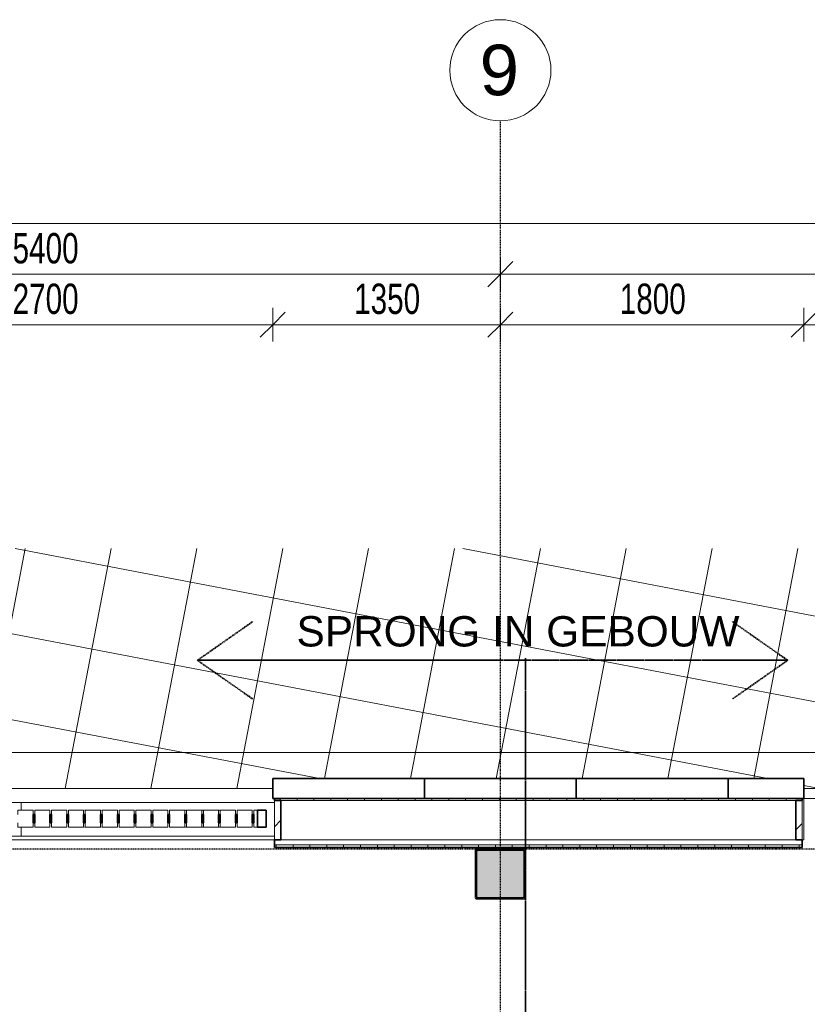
# Model space of a CAD drawing. Header units: millimetres. Extents: x -80560 to 110805, y -11020 to 52719.
# Tile 139 of 152: x 80645 to 85315, y 46877 to 52719. Entities that reach past the tile are written whole.
import ezdxf

# ---------------------------------------------------------------- set-up
doc = ezdxf.new("R2010")
doc.units = ezdxf.units.MM
for name, pattern in [('CENTER2', [20, 8, -4, 4, -4]), ('DASHED2', [6, 4, -2]), ('DASHED2-1', [3, 2, -1])]:
    doc.linetypes.add(name, pattern=pattern)
for name, color, linetype, lineweight in [('A-ANNO-DIMS', 211, 'Continuous', 9), ('A-ANNO-DIMS-100', 211, 'Continuous', 9), ('A-DETL', 90, 'Continuous', 18), ('A-FLOR', 192, 'Continuous', 18), ('A-FLOR-OVHD', 1, 'DASHED2-1', 18), ('A-FLOR-PATT', 8, 'Continuous', 18), ('A-GENM', 13, 'Continuous', 18), ('A-GLAZ-CWMG', 51, 'Continuous', 18), ('A-WALL', 113, 'Continuous', 35), ('A-WALL-PATT', 111, 'Continuous', 35), ('G-ANNO-TEXT', 231, 'Continuous', 9), ('S-COLS', 52, 'Continuous', 18), ('S-GRID', 1, 'Continuous', 9), ('S-GRID-IDEN', 1, 'Continuous', 9)]:
    doc.layers.add(name, color=color, linetype=linetype, lineweight=lineweight)
doc.styles.add('Arial', font='arial.ttf', dxfattribs={"height": 180})
doc.styles.add('Arial_5', font='arial.ttf', dxfattribs={"height": 300})
doc.styles.add('Arial_6', font='arial.ttf', dxfattribs={"width": 0.7, "height": 180})
doc.dimstyles.new('n3o_1_8', dxfattribs={"dimscale": 304.8, "dimtxt": 183.646692, "dimasz": 0.492126, "dimexe": 0.246063, "dimexo": 0.0625, "dimgap": 0.032808, "dimtad": 1, "dimdec": 0, "dimdsep": 46, "dimtxsty": 'Arial_6', "dimblk1": 'OBLIQUE', "dimblk2": 'OBLIQUE', "dimsah": 1, "dimcen": 0.09, "dimdle": 0.246063, "dimazin": 0, "dimtfac": 1, "dimtdec": 4, "dimtix": 1, "dimtmove": 0, "dimatfit": 3, "dimfxl": 0.246063, "dimfxlon": 1, "dimtvp": 1, "dimtolj": 1, "dimtzin": 0, "dimarcsym": 2})
doc.dimstyles.new('n3o_1_8_0_decimalen', dxfattribs={"dimscale": 304.8, "dimtxt": 183.646692, "dimasz": 0.492126, "dimexe": 0.328084, "dimexo": 0.0625, "dimgap": 0.032808, "dimtad": 1, "dimdec": 0, "dimdsep": 46, "dimtxsty": 'Arial_6', "dimblk1": 'OBLIQUE', "dimblk2": 'OBLIQUE', "dimsah": 1, "dimcen": 0.09, "dimdle": 0.328084, "dimazin": 0, "dimtfac": 1, "dimtdec": 4, "dimtix": 1, "dimtmove": 0, "dimatfit": 3, "dimfxl": 0.328084, "dimfxlon": 1, "dimtvp": 1, "dimtolj": 1, "dimtzin": 0, "dimarcsym": 2})
pattern_1 = [(45, (0, 0), (-141.42136, 141.42136), [])]

# ---------------------------------------------------------------- blocks, each defined once
blk = doc.blocks.new('Leonardo College_EHA_1489_R18_CF_situatie_2020_rvt-1-DO_00 begane grond')
at = {"layer": 'A-FLOR-PATT', "lineweight": 9}
h = blk.add_hatch(dxfattribs=at)
h.set_pattern_fill('FP_25', color=43, style=0, pattern_type=2)
h.set_pattern_definition([(169.149, (24084.14, 38525.2), (-94.128, -491.06), []), (259.149, (24084.14, 38525.2), (491.06, -94.128), [])])
h.paths.add_polyline_path([(14151.7, 9821), (14151.7, 34634), (13184, 34634), (13184, 34771), (12951.7, 34771), (12951.7, 48157), (13184, 48157), (13184, 48216), (18550, 48216), (18550, 48157), (19450, 48157), (19450, 48216), (19700, 48216), (19700, 48157), (20600, 48157), (20600, 48216), (21650, 48216), (21650, 48157), (22550, 48157), (22550, 48216), (23000, 48216), (23000, 48157), (24100, 48157), (24100, 48216), (26625, 48216), (26625, 48202), (26650, 48201.5), (26650, 48157), (28000, 48157), (28000, 48202), (28025, 48202), (28025, 48216), (29775, 48216), (29775, 48202), (29800, 48201), (29800, 48157), (29805, 48157), (29805, 48201), (29825, 48201), (29825, 48166.5), (31125, 48166.5), (31125, 48201), (31145, 48201), (31145, 48157), (31150, 48157), (31150, 48202), (31175, 48202), (31175, 48216), (32800, 48216), (32800, 48157), (33630.7, 48157), (33630.7, 49580.6), (7590.2, 49580.6), (7590.2, 9821), (12289, 9821)], flags=0)
h.paths.add_polyline_path([(10632.4, 32055), (10632.4, 32075), (10622.4, 32075), (10622.4, 32055), (10282.4, 32055), (10282.4, 32075), (10272.4, 32075), (10272.4, 32055), (9932.4, 32055), (9932.4, 32075), (9922.4, 32075), (9922.4, 32055), (9582.4, 32055), (9582.4, 32075), (9572.4, 32075), (9572.4, 32055), (9232.4, 32055), (9232.4, 32075), (9222.4, 32075), (9222.4, 32055), (8882.4, 32055), (8882.4, 32075), (8877.4, 32075), (8877.4, 32655), (10977.4, 32655), (10977.4, 32075), (10972.4, 32075), (10972.4, 32055)], flags=0)
h.paths.add_polyline_path([(67959.7, 48157), (67959.7, 49580.6), (48811.5, 49580.6), (48807.2, 48216), (49300, 48216), (49300, 48157), (51100, 48157), (51100, 48216), (54550, 48216), (54550, 48157), (57250, 48157), (57250, 48216), (60400, 48216), (60400, 48157), (62200, 48157), (62200, 48216), (64450, 48216), (64450, 48157), (67499.3, 48157)], flags=0)
h.paths.add_polyline_path([(27719, 48165.9), (27719, 48210.9), (27991, 48210.9), (27991, 48165.9), (27853.6, 48165.9)], flags=0)
h.paths.add_polyline_path([(27266.3, 48165.9), (26659, 48165.9), (26659, 48210.9), (27711, 48210.9), (27711, 48165.9), (27559.9, 48165.9)], flags=0)
h.paths.add_polyline_path([(31120.2, 48171), (29829, 48171), (29829, 48201), (31120.2, 48201)], flags=0)
at = {"layer": 'A-FLOR', "color": 7}
for p, q in [((54550, 48157), (57250, 48157)), ((60400, 48157), (62200, 48157))]:
    blk.add_line(p, q, dxfattribs=at)
blk = doc.blocks.new('NLRS_28_SCO_UN_staalkolom koker betongevuld_gen_CGA - kolom A-V207-DO_00 begane grond')
at = {"layer": 'S-COLS', "lineweight": 5}
h = blk.add_hatch(dxfattribs=at)
h.set_pattern_fill('FP_166', color=256, style=0, pattern_type=2)
h.set_pattern_definition([(45, (-58600, -47650), (-99.99975, 99.99975), []), (45, (-58515, -47650), (-99.99975, 99.99975), []), (45, (-58510, -47650), (-99.99975, 99.99975), []), (45, (-58505, -47650), (-99.99975, 99.99975), []), (45, (-58500, -47650), (-99.99975, 99.99975), []), (45, (-58495, -47650), (-99.99975, 99.99975), []), (45, (-58490, -47650), (-99.99975, 99.99975), []), (45, (-58485, -47650), (-99.99975, 99.99975), [])])
h.paths.add_polyline_path([(138, -150), (146.5, -146.5), (150, -138), (150, 138), (146.5, 146.5), (138, 150), (-138, 150), (-146.5, 146.5), (-150, 138), (-150, -138), (-146.5, -146.5), (-138, -150)], flags=0)
h.paths.add_polyline_path([(-134, -142), (-139.7, -139.7), (-142, -134), (-142, 134), (-139.7, 139.7), (-134, 142), (134, 142), (139.7, 139.7), (142, 134), (142, -134), (139.7, -139.7), (134, -142)], flags=0)
at = {"layer": 'S-COLS', "lineweight": 9}
blk.add_hatch(color=256, dxfattribs=at).paths.add_polyline_path([(-134, -142), (134, -142), (139.7, -139.7), (142, -134), (142, 134), (139.7, 139.7), (134, 142), (-134, 142), (-139.7, 139.7), (-142, 134), (-142, -134), (-139.7, -139.7)], flags=0)
at = {"layer": 'S-COLS'}
for p, q in [((-150, 138), (-150, -138)), ((-142, -134), (-142, 134)), ((138, 150), (-138, 150)), ((-134, 142), (134, 142)), ((142, 134), (142, -134)), ((150, -138), (150, 138)), ((-138, -150), (138, -150)), ((134, -142), (-134, -142))]:
    blk.add_line(p, q, dxfattribs=at)
at = {"layer": 'S-COLS', "lineweight": 35}
for p, q in [((-142, 134), (-142, -134)), ((134, 142), (-134, 142)), ((142, -134), (142, 134)), ((-134, -142), (134, -142))]:
    blk.add_line(p, q, dxfattribs=at)
at = {"layer": 'S-COLS'}
for centre, radius, start, end in [((-138, 138), 12, 90, 180), ((-134, 134), 8, 90, 180), ((134, 134), 8, 0, 90), ((138, 138), 12, 0, 90), ((-138, -138), 12, 180, 270), ((-134, -134), 8, 180, 270), ((134, -134), 8, 270, 0), ((138, -138), 12, 270, 360)]:
    blk.add_arc(centre, radius, start, end, dxfattribs=at)
at = {"layer": 'S-COLS', "lineweight": 35}
for centre, start, end in [((-134, 134), 90, 180), ((134, 134), 360, 90), ((-134, -134), 180, 270), ((134, -134), 270, 360)]:
    blk.add_arc(centre, 8, start, end, dxfattribs=at)
blk = doc.blocks.new('19112_SW_LeonardoCollege_R2020_rvt-1-DO_00 begane grond')
at = {"layer": 'A-WALL', "color": 50, "lineweight": 9}
for p, q in [((54540, 48075), (57260, 48075)), ((57260, 47875), (54540, 47875))]:
    blk.add_line(p, q, dxfattribs=at)
at = {"color": 50, "lineweight": 9}
blk.add_blockref('NLRS_28_SCO_UN_staalkolom koker betongevuld_gen_CGA - kolom A-V207-DO_00 begane grond', (58600, 47650), dxfattribs=at)
blk = doc.blocks.new('95251-Leonardo College Leiden_rvt-1-DO_00 begane grond')
at = {"layer": 'A-WALL', "color": 130, "lineweight": 9}
for p, q in [((55759.5, 48075), (57260, 48075)), ((55759.5, 48075), (55759.5, 48029)), ((55759.5, 47929), (55759.5, 47875)), ((57260, 47875), (55759.5, 47875))]:
    blk.add_line(p, q, dxfattribs=at)
blk = doc.blocks.new('Rectangular Mullion - 90_n3o_terreinomheining_koker_50x100-30954635-DO_00 begane grond')
at = {"layer": 'A-GLAZ-CWMG'}
for p, q in [((54839, 48029), (54834, 48029)), ((54934, 48029), (54929, 48029)), ((54839, 47929), (54834, 47929)), ((54934, 47929), (54929, 47929))]:
    blk.add_line(p, q, dxfattribs=at)
blk = doc.blocks.new('Rectangular Mullion - 90_n3o_terreinomheining_koker_50x100-33964611-DO_00 begane grond')
at = {"layer": 'A-GLAZ-CWMG', "lineweight": 35}
for p, q in [((-50, 50), (0, 50)), ((-50, -50), (-50, 50)), ((0, 50), (0, -50)), ((0, -50), (-50, -50))]:
    blk.add_line(p, q, dxfattribs=at)
blk = doc.blocks.new('Rectangular Mullion - 90_n3o_terreinomheining_koker_50x100-V68-DO_00 begane grond')
at = {"layer": 'A-GLAZ-CWMG'}
for p, q in [((57450, 9850), (57450, 9875)), ((57450, 9875), (57540, 9875)), ((57540, 9875), (57540, 9850)), ((57450, 9775), (57450, 9800)), ((57540, 9775), (57450, 9775)), ((57540, 9800), (57540, 9775))]:
    blk.add_line(p, q, dxfattribs=at)
blk = doc.blocks.new('Rectangular Mullion - 90_n3o_terreinomheining_koker_50x100-33985615-DO_00 begane grond')
at = {"layer": 'A-GLAZ-CWMG'}
for p, q in [((57139, 48004), (57139, 48029)), ((57139, 48029), (57161, 48029)), ((57139, 47929), (57139, 47954)), ((57161, 47929), (57139, 47929))]:
    blk.add_line(p, q, dxfattribs=at)
blk = doc.blocks.new('Rectangular Mullion - 90_n3o_terreinomheining_stripstaal_10x50-33964604-DO_00 begane grond')
at = {"layer": 'A-GLAZ-CWMG', "lineweight": 35}
for p, q in [((-5, 25), (5, 25)), ((-5, -25), (-5, 25)), ((5, 25), (5, -25)), ((5, -25), (-5, -25))]:
    blk.add_line(p, q, dxfattribs=at)
blk = doc.blocks.new('NLRS_41_GM_WPB_spouwlat-SH_generiek_ISR - 235x38-V101-DO_00 begane grond')
at = {"layer": 'A-GENM'}
h = blk.add_hatch(dxfattribs=at)
h.set_pattern_fill('FP_81', color=256, style=0, pattern_type=2)
h.set_pattern_definition(pattern_1)
h.paths.add_polyline_path([(60390, 47852), (60390, 48087), (60352, 48087), (60352, 47852)], flags=0)
for p, q in [((60390, 48087), (60352, 48087)), ((60352, 48087), (60352, 47852)), ((60390, 47852), (60390, 48087)), ((60352, 47852), (60390, 47852))]:
    blk.add_line(p, q, dxfattribs=at)
blk = doc.blocks.new('NLRS_41_GM_WPB_spouwlat-SH_generiek_ISR - 235x38-V250-DO_00 begane grond')
at = {"layer": 'A-GENM'}
h = blk.add_hatch(dxfattribs=at)
h.set_pattern_fill('FP_78', color=256, style=0, pattern_type=2)
h.set_pattern_definition(pattern_1)
h.paths.add_polyline_path([(57298, 47852), (57298, 48087), (57260, 48087), (57260, 47852)], flags=0)
for p, q in [((57298, 48087), (57260, 48087)), ((57260, 48087), (57260, 47852)), ((57298, 47852), (57298, 48087)), ((57260, 47852), (57298, 47852))]:
    blk.add_line(p, q, dxfattribs=at)
blk = doc.blocks.new('Grid - r_3_0mm-316018-DO_00 begane grond')
at = {"layer": 'S-GRID-IDEN'}
blk.add_circle((0, 0), 3, dxfattribs=at)
blk = doc.blocks.new('DIMBLOCK14-DO_00 begane grond')
at = {"layer": 'A-ANNO-DIMS-100'}
for p, q in [((78094.8, 51309.5), (78094.8, 51109.5)), ((78094.8, 51209.5), (78094.8, 51309.5)), ((83494.8, 51309.5), (83494.8, 51109.5)), ((83494.8, 51209.5), (83494.8, 51309.5)), ((78094.8, 51209.5), (78169.8, 51284.5)), ((83494.8, 51209.5), (83569.8, 51284.5)), ((78094.8, 51209.5), (78019.8, 51134.5)), ((78094.8, 51209.5), (83494.8, 51209.5)), ((83494.8, 51209.5), (83419.8, 51134.5))]:
    blk.add_line(p, q, dxfattribs=at)
at = {"layer": 'A-ANNO-DIMS-100', "color": 0, "insert": (80602.7, 51453.2), "char_height": 180, "width": 461.094, "attachment_point": 1, "line_spacing_factor": 0.941778, "style": 'Arial_6'}
blk.add_mtext('5400', dxfattribs=at)
blk = doc.blocks.new('_Oblique')
at = {"color": 0, "linetype": 'ByBlock', "lineweight": -2}
blk.add_line((-0.5, -0.5), (0.5, 0.5), dxfattribs=at)
blk = doc.blocks.new('DIMBLOCK15-DO_00 begane grond')
at = {"layer": 'A-ANNO-DIMS-100'}
for p, q in [((83494.8, 51309.5), (83494.8, 51109.5)), ((83494.8, 51209.5), (83494.8, 51309.5)), ((88894.8, 51309.5), (88894.8, 51109.5)), ((88894.8, 51209.5), (88894.8, 51309.5)), ((83494.8, 51209.5), (83569.8, 51284.5)), ((88894.8, 51209.5), (88969.8, 51284.5)), ((83494.8, 51209.5), (83419.8, 51134.5)), ((83494.8, 51209.5), (88894.8, 51209.5)), ((88894.8, 51209.5), (88819.8, 51134.5))]:
    blk.add_line(p, q, dxfattribs=at)
at = {"layer": 'A-ANNO-DIMS-100', "color": 0, "insert": (86002.7, 51453.2), "char_height": 180, "width": 461.094, "attachment_point": 1, "line_spacing_factor": 0.941778, "style": 'Arial_6'}
blk.add_mtext('5400', dxfattribs=at)
blk = doc.blocks.new('DIMBLOCK59-DO_00 begane grond')
at = {"layer": 'A-ANNO-DIMS-100'}
for p, q in [((37923.8, 51509.5), (37998.8, 51584.5)), ((37923.8, 51434.5), (37923.8, 51584.5)), ((104065.3, 51509.5), (104140.3, 51584.5)), ((104065.3, 51434.5), (104065.3, 51584.5)), ((37848.8, 51509.5), (104140.3, 51509.5)), ((37923.8, 51509.5), (37848.8, 51434.5)), ((37923.8, 51509.5), (37923.8, 51434.5)), ((104065.3, 51509.5), (103990.3, 51434.5)), ((104065.3, 51509.5), (104065.3, 51434.5))]:
    blk.add_line(p, q, dxfattribs=at)
at = {"layer": 'A-ANNO-DIMS-100', "color": 0, "insert": (70754.4, 51753.2), "char_height": 180, "width": 576.368, "attachment_point": 1, "line_spacing_factor": 0.941778, "style": 'Arial_6'}
blk.add_mtext('66142', dxfattribs=at)
blk = doc.blocks.new('DIMBLOCK491-DO_00 begane grond')
at = {"layer": 'A-ANNO-DIMS-100'}
for p, q in [((79444.8, 50809.5), (79444.8, 51009.5)), ((82144.8, 50809.5), (82144.8, 51009.5)), ((79444.8, 50909.5), (79519.8, 50984.5)), ((82144.8, 50909.5), (82219.8, 50984.5)), ((79444.8, 50909.5), (79369.8, 50834.5)), ((79444.8, 50909.5), (82144.8, 50909.5)), ((79444.8, 50909.5), (79444.8, 50809.5)), ((82144.8, 50909.5), (82069.8, 50834.5)), ((82144.8, 50909.5), (82144.8, 50809.5))]:
    blk.add_line(p, q, dxfattribs=at)
at = {"layer": 'A-ANNO-DIMS-100', "color": 0, "insert": (80602.7, 51153.2), "char_height": 180, "width": 461.094, "attachment_point": 1, "line_spacing_factor": 0.941778, "style": 'Arial_6'}
blk.add_mtext('2700', dxfattribs=at)
blk = doc.blocks.new('DIMBLOCK492-DO_00 begane grond')
at = {"layer": 'A-ANNO-DIMS-100'}
for p, q in [((82144.8, 50809.5), (82144.8, 51009.5)), ((83494.8, 51009.5), (83494.8, 50809.5)), ((83494.8, 50909.5), (83494.8, 51009.5)), ((82144.8, 50909.5), (82219.8, 50984.5)), ((83494.8, 50909.5), (83569.8, 50984.5)), ((82144.8, 50909.5), (82069.8, 50834.5)), ((82144.8, 50909.5), (83494.8, 50909.5)), ((82144.8, 50909.5), (82144.8, 50809.5)), ((83494.8, 50909.5), (83419.8, 50834.5))]:
    blk.add_line(p, q, dxfattribs=at)
at = {"layer": 'A-ANNO-DIMS-100', "color": 0, "insert": (82627.7, 51153.2), "char_height": 180, "width": 461.094, "attachment_point": 1, "line_spacing_factor": 0.941778, "style": 'Arial_6'}
blk.add_mtext('1350', dxfattribs=at)
blk = doc.blocks.new('DIMBLOCK493-DO_00 begane grond')
at = {"layer": 'A-ANNO-DIMS-100'}
for p, q in [((83494.8, 51009.5), (83494.8, 50809.5)), ((83494.8, 50909.5), (83494.8, 51009.5)), ((85294.8, 50809.5), (85294.8, 51009.5)), ((83494.8, 50909.5), (83569.8, 50984.5)), ((85294.8, 50909.5), (85369.8, 50984.5)), ((83494.8, 50909.5), (83419.8, 50834.5)), ((83494.8, 50909.5), (85294.8, 50909.5)), ((85294.8, 50909.5), (85219.8, 50834.5)), ((85294.8, 50909.5), (85294.8, 50809.5))]:
    blk.add_line(p, q, dxfattribs=at)
at = {"layer": 'A-ANNO-DIMS-100', "color": 0, "insert": (84202.7, 51153.2), "char_height": 180, "width": 461.094, "attachment_point": 1, "line_spacing_factor": 0.941778, "style": 'Arial_6'}
blk.add_mtext('1800', dxfattribs=at)
blk = doc.blocks.new('DIMBLOCK494-DO_00 begane grond')
at = {"layer": 'A-ANNO-DIMS-100'}
for p, q in [((85294.8, 50809.5), (85294.8, 51009.5)), ((87094.8, 50809.5), (87094.8, 51009.5)), ((85294.8, 50909.5), (85369.8, 50984.5)), ((87094.8, 50909.5), (87169.8, 50984.5)), ((85294.8, 50909.5), (85219.8, 50834.5)), ((85294.8, 50909.5), (87094.8, 50909.5)), ((85294.8, 50909.5), (85294.8, 50809.5)), ((87094.8, 50909.5), (87019.8, 50834.5)), ((87094.8, 50909.5), (87094.8, 50809.5))]:
    blk.add_line(p, q, dxfattribs=at)
at = {"layer": 'A-ANNO-DIMS-100', "color": 0, "insert": (86002.7, 51153.2), "char_height": 180, "width": 461.094, "attachment_point": 1, "line_spacing_factor": 0.941778, "style": 'Arial_6'}
blk.add_mtext('1800', dxfattribs=at)

msp = doc.modelspace()

# ---------------------------------------------------------------- hatches: boundary and pattern name
at = {"layer": 'A-WALL-PATT', "lineweight": 18}
h = msp.add_hatch(dxfattribs=at)
h.set_pattern_fill('FP_233', color=256, angle=-270, style=0, pattern_type=2)
h.set_pattern_definition([(270, (87989.07, 48099), (100, 4e-13), [])])
h.paths.add_polyline_path([(102892.8, 48087), (103793.8, 48087), (103793.8, 48099), (102854.8, 48099), (102854.8, 48087)], flags=0)
h.paths.add_polyline_path([(100134.8, 48087), (100134.8, 48099), (99254.8, 48099), (99254.8, 48087), (100096.8, 48087)], flags=0)
h.paths.add_polyline_path([(94734.8, 48087), (94734.8, 48099), (93854.8, 48099), (93854.8, 48087), (94696.8, 48087)], flags=0)
h.paths.add_polyline_path([(88870.1, 48087), (89334.8, 48087), (89334.8, 48099), (87104.8, 48099), (87104.8, 48087), (88576.4, 48087)], flags=0)
h.paths.add_polyline_path([(85284.8, 48087), (85284.8, 48099), (82154.8, 48099), (82154.8, 48087), (85246.8, 48087)], flags=0)
h.paths.add_polyline_path([(76242.2, 48087), (79434.8, 48087), (79434.8, 48099), (76004.8, 48099), (76004.8, 48087), (76042.8, 48087)], flags=0)
h.paths.add_polyline_path([(74184.8, 48087), (74184.8, 48099), (72184.3, 48099), (72184.3, 48087), (74146.8, 48087)], flags=0)
h = msp.add_hatch(dxfattribs=at)
h.set_pattern_fill('FP_234', color=256, angle=90, style=0, pattern_type=2)
h.set_pattern_definition([(90, (87865.57, 47808), (-100, 6e-15), [])])
h.paths.add_polyline_path([(84758.7, 47808), (85284.8, 47808), (85284.8, 47824), (82154.8, 47824), (82154.8, 47808), (84465, 47808)], flags=0)
h.paths.add_polyline_path([(72424.4, 47808), (74184.8, 47808), (74184.8, 47824), (72228.3, 47824), (72228.3, 47808)], flags=0)
h.paths.add_polyline_path([(103260, 47808), (103502.8, 47808), (103502.8, 47824), (102854.8, 47824), (102854.8, 47808), (102966.3, 47808)], flags=0)
h.paths.add_polyline_path([(100029.6, 47808), (100134.8, 47808), (100134.8, 47824), (99254.8, 47824), (99254.8, 47808), (99442.3, 47808)], flags=0)
h.paths.add_polyline_path([(76004.8, 47808), (79434.8, 47808), (79434.8, 47824), (76004.8, 47824)], flags=0)
h.paths.add_polyline_path([(94156.2, 47808), (94734.8, 47808), (94734.8, 47824), (93854.8, 47824), (93854.8, 47808)], flags=0)
h.paths.add_polyline_path([(89163.7, 47808), (89334.8, 47808), (89334.8, 47824), (87104.8, 47824), (87104.8, 47808), (88870.1, 47808)], flags=0)

# ---------------------------------------------------------------- linework, layer by layer
at = {"layer": 'A-DETL', "linetype": 'DASHED2', "lineweight": 35}
for p, q in [((81698.5, 48918.1), (82026.2, 49147.6)), ((85198.5, 48918.1), (84870.9, 49147.6)), ((83398.5, 48918.1), (81698.5, 48918.1)), ((81698.5, 48918.1), (82026.2, 48688.7)), ((83398.5, 48918.1), (85198.5, 48918.1)), ((83644.8, 48930), (83644.8, 35350)), ((85198.5, 48918.1), (84870.9, 48688.7))]:
    msp.add_line(p, q, dxfattribs=at)
at = {"layer": 'A-FLOR'}
for p, q in [((87094.8, 48099), (85294.8, 48099)), ((85294.8, 48099), (85294.8, 47852)), ((82154.8, 47852), (79434.8, 47852)), ((85294.8, 47852), (85284.8, 47852))]:
    msp.add_line(p, q, dxfattribs=at)
at = {"layer": 'A-FLOR-OVHD'}
msp.add_line((37923.8, 48371), (104065.3, 48371), dxfattribs=at)
at = {"layer": 'A-WALL'}
for p, q in [((82144.8, 48216), (82144.8, 48099)), ((85294.8, 48216), (82144.8, 48216)), ((83044.8, 48099), (83044.8, 48216)), ((83944.8, 48099), (83944.8, 48216)), ((84844.8, 48099), (84844.8, 48216)), ((85294.8, 48099), (85294.8, 48216)), ((82144.8, 48099), (85294.8, 48099)), ((82154.8, 48099), (82154.8, 48087)), ((82154.8, 48087), (82192.8, 48087)), ((82192.8, 48087), (82192.8, 47852)), ((85246.8, 47852), (85246.8, 48087)), ((85246.8, 48087), (85284.8, 48087)), ((85284.8, 48087), (85284.8, 48099)), ((82192.8, 47852), (82154.8, 47852)), ((82154.8, 47852), (82154.8, 47808)), ((85284.8, 47852), (85246.8, 47852)), ((85284.8, 47808), (85284.8, 47852)), ((82154.8, 47808), (85284.8, 47808))]:
    msp.add_line(p, q, dxfattribs=at)
at = {"layer": 'A-WALL', "lineweight": 18}
for p, q in [((85246.8, 48087), (82192.8, 48087)), ((82192.8, 47852), (85246.8, 47852)), ((85284.8, 47824), (82154.8, 47824))]:
    msp.add_line(p, q, dxfattribs=at)
at = {"layer": 'S-GRID', "linetype": 'CENTER2', "lineweight": 25}
for p, q in [((83494.8, 4383.3), (83494.8, 52119.1)), ((29945.3, 47800), (110204.9, 47800))]:
    msp.add_line(p, q, dxfattribs=at)

# ---------------------------------------------------------------- block references
at = {"color": 250, "lineweight": 5}
for name in ['Leonardo College_EHA_1489_R18_CF_situatie_2020_rvt-1-DO_00 begane grond', '19112_SW_LeonardoCollege_R2020_rvt-1-DO_00 begane grond', '95251-Leonardo College Leiden_rvt-1-DO_00 begane grond']:
    msp.add_blockref(name, (24894.8, 0), dxfattribs=at)
at = {"layer": 'A-GENM'}
for name in ['NLRS_41_GM_WPB_spouwlat-SH_generiek_ISR - 235x38-V250-DO_00 begane grond', 'NLRS_41_GM_WPB_spouwlat-SH_generiek_ISR - 235x38-V101-DO_00 begane grond']:
    msp.add_blockref(name, (24894.8, 0), dxfattribs=at)
at = {"layer": 'A-GLAZ-CWMG', "rotation": 180}
for p in [(138173.8, 57804), (138273.8, 57804), (138373.8, 57804), (138473.8, 57804), (138573.8, 57804), (138673.8, 57804), (138773.8, 57804), (138873.8, 57804), (138973.8, 57804), (139073.8, 57804), (139173.8, 57804), (139273.8, 57804), (139373.8, 57804), (139473.8, 57804)]:
    msp.add_blockref('Rectangular Mullion - 90_n3o_terreinomheining_koker_50x100-V68-DO_00 begane grond', p, dxfattribs=at)
at = {"layer": 'A-GLAZ-CWMG'}
for name, p in [('Rectangular Mullion - 90_n3o_terreinomheining_koker_50x100-30954635-DO_00 begane grond', (26194.8, 0)), ('Rectangular Mullion - 90_n3o_terreinomheining_koker_50x100-30954635-DO_00 begane grond', (26794.8, 0)), ('Rectangular Mullion - 90_n3o_terreinomheining_koker_50x100-30954635-DO_00 begane grond', (26894.8, 0)), ('Rectangular Mullion - 90_n3o_terreinomheining_koker_50x100-33985615-DO_00 begane grond', (24894.8, 0))]:
    msp.add_blockref(name, p, dxfattribs=at)
at = {"layer": 'A-GLAZ-CWMG', "extrusion": (0, 0, -1), "rotation": 180}
for name, p in [('Rectangular Mullion - 90_n3o_terreinomheining_koker_50x100-33964611-DO_00 begane grond', (-82105.8, 47979)), ('Rectangular Mullion - 90_n3o_terreinomheining_stripstaal_10x50-33964604-DO_00 begane grond', (-80728.8, 47979)), ('Rectangular Mullion - 90_n3o_terreinomheining_stripstaal_10x50-33964604-DO_00 begane grond', (-80828.8, 47979)), ('Rectangular Mullion - 90_n3o_terreinomheining_stripstaal_10x50-33964604-DO_00 begane grond', (-80928.8, 47979)), ('Rectangular Mullion - 90_n3o_terreinomheining_stripstaal_10x50-33964604-DO_00 begane grond', (-81028.8, 47979)), ('Rectangular Mullion - 90_n3o_terreinomheining_stripstaal_10x50-33964604-DO_00 begane grond', (-81128.8, 47979)), ('Rectangular Mullion - 90_n3o_terreinomheining_stripstaal_10x50-33964604-DO_00 begane grond', (-81228.8, 47979)), ('Rectangular Mullion - 90_n3o_terreinomheining_stripstaal_10x50-33964604-DO_00 begane grond', (-81328.8, 47979)), ('Rectangular Mullion - 90_n3o_terreinomheining_stripstaal_10x50-33964604-DO_00 begane grond', (-81428.8, 47979)), ('Rectangular Mullion - 90_n3o_terreinomheining_stripstaal_10x50-33964604-DO_00 begane grond', (-81528.8, 47979)), ('Rectangular Mullion - 90_n3o_terreinomheining_stripstaal_10x50-33964604-DO_00 begane grond', (-81628.8, 47979)), ('Rectangular Mullion - 90_n3o_terreinomheining_stripstaal_10x50-33964604-DO_00 begane grond', (-81728.8, 47979)), ('Rectangular Mullion - 90_n3o_terreinomheining_stripstaal_10x50-33964604-DO_00 begane grond', (-81828.8, 47979)), ('Rectangular Mullion - 90_n3o_terreinomheining_stripstaal_10x50-33964604-DO_00 begane grond', (-81928.8, 47979)), ('Rectangular Mullion - 90_n3o_terreinomheining_stripstaal_10x50-33964604-DO_00 begane grond', (-82028.8, 47979))]:
    msp.add_blockref(name, p, dxfattribs=at)
at = {"layer": 'S-GRID-IDEN', "xscale": 99.99999999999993, "yscale": 99.99999999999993, "zscale": 99.99999999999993}
msp.add_blockref('Grid - r_3_0mm-316018-DO_00 begane grond', (83494.8, 52419.1), dxfattribs=at)

# ---------------------------------------------------------------- texts
at = {"layer": 'G-ANNO-TEXT', "color": 7, "insert": (82286.1, 49180.2), "char_height": 180, "width": 3134.598, "attachment_point": 1, "style": 'Arial'}
msp.add_mtext('SPRONG IN GEBOUW', dxfattribs=at)
at = {"layer": 'S-GRID-IDEN', "insert": (83372.2, 52570.9), "char_height": 300, "width": 288.607, "attachment_point": 1, "style": 'Arial_5'}
msp.add_mtext('9', dxfattribs=at)

# ---------------------------------------------------------------- dimensions: what is measured, and where the dimension line sits
at = {"layer": 'A-ANNO-DIMS'}
for base, p1, p2, dimstyle, override, picture, middle in [((104065.3189632, 51509.5083094), (37923.8189632, 51434.5083094), (104065.3189632, 51434.5083094), 'n3o_1_8', {"dimpost": '<>', "dimfxl": 66141.5}, 'DIMBLOCK59-DO_00 begane grond', (70994.5689632, 51611.4114478)), ((83494.8, 51209.5), (78094.8, 51309.5), (83494.8, 51309.5), 'n3o_1_8_0_decimalen', {"dimpost": '<>', "dimfxl": 5400}, 'DIMBLOCK14-DO_00 begane grond', (80794.8, 51311.4)), ((88894.8, 51209.5), (83494.8, 51309.5), (88894.8, 51309.5), 'n3o_1_8_0_decimalen', {"dimpost": '<>', "dimfxl": 5400}, 'DIMBLOCK15-DO_00 begane grond', (86194.8, 51311.4)), ((82144.8, 50909.5), (79444.8, 50809.5), (82144.8, 50809.5), 'n3o_1_8_0_decimalen', {"dimpost": '<>', "dimfxl": 2700}, 'DIMBLOCK491-DO_00 begane grond', (80794.8, 51011.4)), ((83494.8, 50909.5), (82144.8, 50809.5), (83494.8, 51009.5), 'n3o_1_8_0_decimalen', {"dimpost": '<>', "dimfxl": 1364.734406}, 'DIMBLOCK492-DO_00 begane grond', (82819.8, 51011.5)), ((85294.8, 50909.5), (83494.8, 51009.5), (85294.8, 50809.5), 'n3o_1_8_0_decimalen', {"dimpost": '<>', "dimfxl": 1811.077028}, 'DIMBLOCK493-DO_00 begane grond', (84394.8, 51011.4)), ((87094.8, 50909.5), (85294.8, 50809.5), (87094.8, 50809.5), 'n3o_1_8_0_decimalen', {"dimpost": '<>', "dimfxl": 1800}, 'DIMBLOCK494-DO_00 begane grond', (86194.8, 51011.4))]:
    dim = msp.add_linear_dim(base=base, p1=p1, p2=p2, dimstyle=dimstyle, override=override, dxfattribs=at)
    dim.commit()
    dim.dimension.update_dxf_attribs({"geometry": picture, "text_midpoint": middle})

doc.saveas('drawing.dxf')
